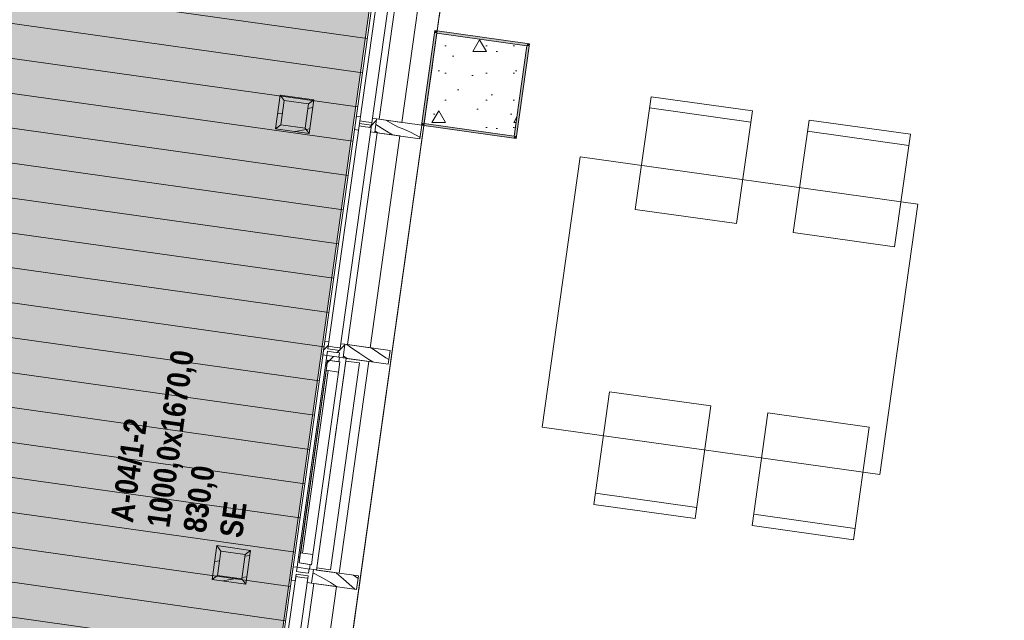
# Model space of a CAD drawing. Header units: millimetres. Extents: x 74467 to 235410, y -65 to 114857.
# Tile 234 of 256: x 121847 to 126178, y 81055 to 83695. Entities that reach past the tile are written whole.
import ezdxf
from ezdxf.enums import TextEntityAlignment as Align

# ---------------------------------------------------------------- set-up
doc = ezdxf.new("R2010")
doc.units = ezdxf.units.MM
doc.header["$MEASUREMENT"] = 0
doc.linetypes.add('Katkend topelt', pattern=[1093.611073, 529.166651, -211.666656, 141.111112, -211.666656])
doc.linetypes.add('Wipeout_Contour', pattern=[1000, 0, -1000])
for name, color, linetype in [('00 Kunstikonkursi LÜ jaoks asendi 2D', 7, 'Continuous'), ('00 Silt KLF.AR', 7, 'Continuous'), ('00 Teljed.AR', 7, 'Continuous'), ('1233 Postid.AR', 7, 'Continuous'), ('1235 Vahelaed.AR', 7, 'Continuous'), ('1245 Klaasfassaadid.AR', 7, 'Continuous'), ('1253 Terrassipostid.AR', 7, 'Continuous'), ('1253 Välisterrassid.AR', 7, 'Continuous'), ('1326 Seinapinnad.SA', 7, 'Continuous'), ('1330 Sisustus.SA', 7, 'Continuous'), ('9350 Netopind.AR', 7, 'Continuous'), ('Aken', 7, 'Continuous')]:
    doc.layers.add(name, color=color, linetype=linetype)
doc.styles.add('GENERATED_STYLE_2', font='txt', dxfattribs={"width": 0.84})
doc.styles.add('GENERATED_STYLE_3', font='txt')
pattern_1 = [(10, (0, 0), (-15.628336, 88.632695), [])]
pattern_2 = [(45, (0, 0), (-176.7767, 176.7767), []), (45, (-35.36, 35.36), (-176.7767, 176.7767), []), (45, (-70.7, 70.7), (-176.7767, 176.7767), [])]

# ---------------------------------------------------------------- blocks, each defined once
blk = doc.blocks.new('Slab_2_1', base_point=(97924.2, 91486.6))
at = {"layer": '1253 Välisterrassid.AR', "linetype": 'Continuous', "lineweight": 13, "true_color": 0xcdcecd}
h = blk.add_hatch(dxfattribs=at)
h.set_pattern_fill('Põrandalaud_0001', color=254, style=0, pattern_type=2)
h.set_pattern_definition([(352, (109408.39, 80356.21), (21.1543, 150.5207), [])])
h.paths.add_polyline_path([(97924.2, 91486.6), (94848.5, 69601.6), (97576.7, 69218.2), (100269, 88374.9), (121846.9, 85342.4), (119898.5, 71478.6), (121636.4, 71234.4), (123968.3, 87826.3)])
at = {"layer": '1253 Välisterrassid.AR', "color": 7, "linetype": 'Continuous', "lineweight": 13, "flags": 128}
blk.add_lwpolyline([(97924.2, 91486.6), (123968.3, 87826.3), (121636.4, 71234.4), (119898.5, 71478.6), (121846.9, 85342.4), (100269, 88374.9), (97576.7, 69218.2), (94848.5, 69601.6)], close=True, dxfattribs=at)
blk = doc.blocks.new('Slab_22_1', base_point=(124307.1, 88081.6))
at = {"color": 254, "linetype": 'Wipeout_Contour', "lineweight": 0, "ltscale": 742907.755518}
blk.add_wipeout([(124307.1, 88081.6), (121939.6, 71235.9), (126312.6, 71235.9), (129692.6, 71235.9), (129692.6, 87324.7)], dxfattribs=at).dxf.layer = '1235 Vahelaed.AR'
at = {"layer": '1235 Vahelaed.AR', "color": 7, "linetype": 'Continuous', "lineweight": 13, "flags": 128}
blk.add_lwpolyline([(124307.1, 88081.6), (121939.6, 71235.9), (126312.6, 71235.9), (129692.6, 71235.9), (129692.6, 83745.5)], dxfattribs=at)
blk = doc.blocks.new('Kunstiklass_PK 112_22_1', base_point=(124191.6, 87159.7))
at = {"layer": '9350 Netopind.AR', "color": 7, "linetype": 'Continuous', "lineweight": 13, "flags": 128}
blk.add_lwpolyline([(122874.6, 77888.7), (122833.6, 77595.9), (123247.4, 77595.9), (129502.6, 77595.9), (129502.6, 87149.5), (124685.3, 87826.5), (124597.6, 87202.6), (124191.6, 87259.7), (123682.2, 83635.3), (124078.3, 83579.7), (124022.7, 83183.5), (123626.5, 83239.2), (122996.8, 78758.5), (123392.9, 78702.6), (123337.2, 78306.5), (122941.1, 78362.1)], close=True, dxfattribs=at)
blk = doc.blocks.new('Column_19_1', base_point=(123116.1, 83199.9))
at = {"layer": '1253 Terrassipostid.AR', "linetype": 'Continuous', "lineweight": 13, "true_color": 0x8c8d8c}
h = blk.add_hatch(dxfattribs=at)
h.set_pattern_fill('Puit_0001', color=252, style=0, pattern_type=2)
h.set_pattern_definition(pattern_1)
h.paths.add_polyline_path([(122992.7, 83363.6), (122971.8, 83215.1), (122995.5, 83233), (123010.6, 83339.9)])
h = blk.add_hatch(dxfattribs=at)
h.set_pattern_fill('Puit_0001', color=252, style=0, pattern_type=2)
h.set_pattern_definition(pattern_1)
h.paths.add_polyline_path([(123141.2, 83342.8), (122992.7, 83363.6), (123010.6, 83339.9), (123117.5, 83324.9)])
h = blk.add_hatch(dxfattribs=at)
h.set_pattern_fill('Puit_0001', color=252, style=0, pattern_type=2)
h.set_pattern_definition(pattern_1)
h.paths.add_polyline_path([(123120.4, 83194.2), (123141.2, 83342.8), (123117.5, 83324.9), (123102.5, 83217.9)])
h = blk.add_hatch(dxfattribs=at)
h.set_pattern_fill('Puit_0001', color=252, style=0, pattern_type=2)
h.set_pattern_definition(pattern_1)
h.paths.add_polyline_path([(122971.8, 83215.1), (123120.4, 83194.2), (123102.5, 83217.9), (122995.5, 83233)])
at = {"layer": '1253 Terrassipostid.AR', "color": 7, "linetype": 'Continuous', "lineweight": 13, "flags": 128}
for points in [[(122992.7, 83363.6), (122971.8, 83215.1)], [(123141.2, 83342.8), (122992.7, 83363.6)], [(122992.7, 83363.6), (123010.6, 83339.9)], [(122995.5, 83233), (123010.6, 83339.9)], [(123010.6, 83339.9), (123117.5, 83324.9)], [(123117.5, 83324.9), (123102.5, 83217.9)], [(123141.2, 83342.8), (123117.5, 83324.9)], [(123120.4, 83194.2), (123141.2, 83342.8)], [(122971.8, 83215.1), (122995.5, 83233)], [(123102.5, 83217.9), (122995.5, 83233)], [(122971.8, 83215.1), (123120.4, 83194.2)], [(123102.5, 83217.9), (123120.4, 83194.2)]]:
    blk.add_lwpolyline(points, dxfattribs=at)
blk = doc.blocks.new('Column_21_1', base_point=(122837.8, 81219.3))
at = {"layer": '1253 Terrassipostid.AR', "linetype": 'Continuous', "lineweight": 13, "true_color": 0x8c8d8c}
h = blk.add_hatch(dxfattribs=at)
h.set_pattern_fill('Puit_0001', color=252, style=0, pattern_type=2)
h.set_pattern_definition(pattern_1)
h.paths.add_polyline_path([(122714.4, 81383.1), (122693.5, 81234.6), (122717.2, 81252.4), (122732.2, 81359.4)])
h = blk.add_hatch(dxfattribs=at)
h.set_pattern_fill('Puit_0001', color=252, style=0, pattern_type=2)
h.set_pattern_definition(pattern_1)
h.paths.add_polyline_path([(122862.9, 81362.2), (122714.4, 81383.1), (122732.2, 81359.4), (122839.2, 81344.4)])
h = blk.add_hatch(dxfattribs=at)
h.set_pattern_fill('Puit_0001', color=252, style=0, pattern_type=2)
h.set_pattern_definition(pattern_1)
h.paths.add_polyline_path([(122842, 81213.7), (122862.9, 81362.2), (122839.2, 81344.4), (122824.2, 81237.4)])
h = blk.add_hatch(dxfattribs=at)
h.set_pattern_fill('Puit_0001', color=252, style=0, pattern_type=2)
h.set_pattern_definition(pattern_1)
h.paths.add_polyline_path([(122693.5, 81234.6), (122842, 81213.7), (122824.2, 81237.4), (122717.2, 81252.4)])
at = {"layer": '1253 Terrassipostid.AR', "color": 7, "linetype": 'Continuous', "lineweight": 13, "flags": 128}
for points in [[(122714.4, 81383.1), (122693.5, 81234.6)], [(122862.9, 81362.2), (122714.4, 81383.1)], [(122714.4, 81383.1), (122732.2, 81359.4)], [(122717.2, 81252.4), (122732.2, 81359.4)], [(122732.2, 81359.4), (122839.2, 81344.4)], [(122839.2, 81344.4), (122824.2, 81237.4)], [(122862.9, 81362.2), (122839.2, 81344.4)], [(122842, 81213.7), (122862.9, 81362.2)], [(122693.5, 81234.6), (122717.2, 81252.4)], [(122824.2, 81237.4), (122717.2, 81252.4)], [(122824.2, 81237.4), (122842, 81213.7)], [(122693.5, 81234.6), (122842, 81213.7)]]:
    blk.add_lwpolyline(points, dxfattribs=at)
blk = doc.blocks.new('Wall_631_1', base_point=(124078.3, 83579.7))
at = {"layer": '1326 Seinapinnad.SA', "linetype": 'Continuous', "lineweight": 0, "true_color": 0xfefefe}
for points in [[(124032.6, 83182.2), (124088.2, 83578.3), (124078.3, 83579.7), (124022.7, 83183.5)], [(124079.7, 83589.6), (124078.3, 83579.7), (124089.6, 83588.2)], [(124078.3, 83579.7), (124088.2, 83578.3), (124089.6, 83588.2)], [(124021.3, 83173.6), (124031.2, 83172.3), (124022.7, 83183.5)], [(124032.6, 83182.2), (124022.7, 83183.5), (124031.2, 83172.3)]]:
    blk.add_hatch(color=7, dxfattribs=at).paths.add_polyline_path(points)
at = {"layer": '1326 Seinapinnad.SA', "color": 7, "linetype": 'Continuous', "lineweight": 15, "flags": 128}
for points in [[(124078.3, 83579.7), (124022.7, 83183.5)], [(124031.2, 83172.3), (124089.6, 83588.2)], [(124089.6, 83588.2), (124079.7, 83589.6)], [(124031.2, 83172.3), (124021.3, 83173.6)]]:
    blk.add_lwpolyline(points, dxfattribs=at)
blk = doc.blocks.new('Wall_632_1', base_point=(124022.7, 83183.5))
at = {"layer": '1326 Seinapinnad.SA', "linetype": 'Continuous', "lineweight": 0, "true_color": 0xfefefe}
for points in [[(123616.6, 83240.6), (123615.2, 83230.7), (123626.5, 83239.2)], [(123615.2, 83230.7), (123625.1, 83229.3), (123626.5, 83239.2)], [(123625.1, 83229.3), (124021.3, 83173.6), (124022.7, 83183.5), (123626.5, 83239.2)]]:
    blk.add_hatch(color=7, dxfattribs=at).paths.add_polyline_path(points)
at = {"layer": '1326 Seinapinnad.SA', "color": 7, "linetype": 'Continuous', "lineweight": 15, "flags": 128}
for points in [[(123615.2, 83230.7), (123616.6, 83240.6)], [(123615.2, 83230.7), (124021.3, 83173.6)], [(124022.7, 83183.5), (123626.5, 83239.2)]]:
    blk.add_lwpolyline(points, dxfattribs=at)
blk = doc.blocks.new('Wall_633_1', base_point=(124078.3, 83579.7))
at = {"layer": '1326 Seinapinnad.SA', "linetype": 'Continuous', "lineweight": 0, "true_color": 0xfefefe}
for points in [[(123673.7, 83646.8), (123672.3, 83636.9), (123682.2, 83635.5)], [(123683.6, 83645.4), (123673.7, 83646.8), (123682.2, 83635.5)], [(124079.7, 83589.6), (123683.6, 83645.4), (123682.2, 83635.5), (124078.3, 83579.7)]]:
    blk.add_hatch(color=7, dxfattribs=at).paths.add_polyline_path(points)
at = {"layer": '1326 Seinapinnad.SA', "color": 7, "linetype": 'Continuous', "lineweight": 15, "flags": 128}
for points in [[(123673.7, 83646.8), (123672.3, 83636.9)], [(124079.7, 83589.6), (123673.7, 83646.8)], [(123682.2, 83635.5), (124078.3, 83579.7)]]:
    blk.add_lwpolyline(points, dxfattribs=at)
blk = doc.blocks.new('Wall_634_1', base_point=(123682.2, 83635.5))
at = {"layer": '1326 Seinapinnad.SA', "linetype": 'Continuous', "lineweight": 0, "true_color": 0xfefefe}
blk.add_hatch(color=7, dxfattribs=at).paths.add_polyline_path([(123672.3, 83636.9), (123616.6, 83240.6), (123626.5, 83239.2), (123682.2, 83635.5)])
at = {"layer": '1326 Seinapinnad.SA', "color": 7, "linetype": 'Continuous', "lineweight": 15, "flags": 128}
for points in [[(123672.3, 83636.9), (123616.6, 83240.6)], [(123626.5, 83239.2), (123682.2, 83635.5)]]:
    blk.add_lwpolyline(points, dxfattribs=at)
blk = doc.blocks.new('Column_69_1', base_point=(123852.4, 83409.4))
at = {"layer": '1233 Postid.AR', "linetype": 'Continuous', "lineweight": 13, "true_color": 0x8c8d8c}
h = blk.add_hatch(dxfattribs=at)
h.set_pattern_fill('Betoon_0001', color=252, style=0, pattern_type=2)
h.set_pattern_definition([(0, (0, 0), (0, 623.5383), [60, -300]), (0, (180, 311.8), (0, 623.5383), [60, -300]), (60, (0, 0), (-540, 311.7692), [60, -300]), (60, (360, 0), (-540, 311.7692), [60, -300]), (120, (60, 0), (540, 311.7692), [60, -300]), (120, (420, 0), (540, 311.7692), [60, -300]), (0, (0, 60), (0, 120), [0, -120, 0, -180.00001]), (45, (60, 60), (-84.85282, 84.85282), [0, -90, 0, -150.00001])])
h.paths.add_polyline_path([(123626.5, 83239.2), (124022.7, 83183.5), (124078.3, 83579.7), (123682.2, 83635.3)])
at = {"layer": '1233 Postid.AR', "color": 7, "linetype": 'Continuous', "lineweight": 15, "flags": 128}
blk.add_lwpolyline([(123626.5, 83239.2), (124022.7, 83183.5), (124078.3, 83579.7), (123682.2, 83635.3)], close=True, dxfattribs=at)
blk = doc.blocks.new('Chair 10 24[512]_1', base_point=(125068.4, 81471.3))
at = {"layer": '1330 Sisustus.SA', "color": 253, "linetype": 'Continuous', "lineweight": 13, "true_color": 0xa5a6a4}
blk.add_line((125075.4, 81520.9), (125521, 81458.2), dxfattribs=at)
at = {"layer": '1330 Sisustus.SA', "color": 253, "linetype": 'Continuous', "lineweight": 13, "true_color": 0xa5a6a4, "flags": 128}
blk.add_lwpolyline([(125138, 81966.5), (125583.7, 81903.8), (125514.1, 81408.7), (125068.4, 81471.3)], close=True, dxfattribs=at)
blk = doc.blocks.new('Chair 10 24[513]_1', base_point=(124372.2, 81564.4))
at = {"layer": '1330 Sisustus.SA', "color": 253, "linetype": 'Continuous', "lineweight": 13, "true_color": 0xa5a6a4}
blk.add_line((124379.1, 81614), (124824.8, 81551.3), dxfattribs=at)
at = {"layer": '1330 Sisustus.SA', "color": 253, "linetype": 'Continuous', "lineweight": 13, "true_color": 0xa5a6a4, "flags": 128}
blk.add_lwpolyline([(124441.8, 82059.6), (124887.4, 81997), (124817.8, 81501.8), (124372.2, 81564.4)], close=True, dxfattribs=at)
blk = doc.blocks.new('Chair 10 24[514]_1', base_point=(125319, 83253.8))
at = {"layer": '1330 Sisustus.SA', "color": 253, "linetype": 'Continuous', "lineweight": 13, "true_color": 0xa5a6a4}
blk.add_line((125312, 83204.3), (125757.6, 83141.7), dxfattribs=at)
at = {"layer": '1330 Sisustus.SA', "color": 253, "linetype": 'Continuous', "lineweight": 13, "true_color": 0xa5a6a4, "flags": 128}
blk.add_lwpolyline([(125249.4, 82758.7), (125695, 82696.1), (125764.6, 83191.2), (125319, 83253.8)], close=True, dxfattribs=at)
blk = doc.blocks.new('Chair 10 24[515]_1', base_point=(124624, 83356.2))
at = {"layer": '1330 Sisustus.SA', "color": 253, "linetype": 'Continuous', "lineweight": 13, "true_color": 0xa5a6a4}
blk.add_line((124617, 83306.7), (125062.7, 83244.1), dxfattribs=at)
at = {"layer": '1330 Sisustus.SA', "color": 253, "linetype": 'Continuous', "lineweight": 13, "true_color": 0xa5a6a4, "flags": 128}
blk.add_lwpolyline([(124554.4, 82861.1), (125000, 82798.5), (125069.6, 83293.6), (124624, 83356.2)], close=True, dxfattribs=at)
blk = doc.blocks.new('Slab_392_1', base_point=(123241.2, 81203))
at = {"layer": '1330 Sisustus.SA', "color": 253, "linetype": 'Continuous', "lineweight": 13, "true_color": 0xa5a6a4, "flags": 128}
blk.add_lwpolyline([(123241.2, 81203), (123141.6, 81217), (123010.7, 80286.2), (123110.4, 80272.2)], close=True, dxfattribs=at)
blk = doc.blocks.new('Slab_395_1', base_point=(123383.5, 82192.2))
at = {"layer": '1330 Sisustus.SA', "color": 253, "linetype": 'Continuous', "lineweight": 13, "true_color": 0xa5a6a4, "flags": 128}
blk.add_lwpolyline([(123383.5, 82192.2), (123283.8, 82206.2), (123153, 81275.4), (123252.6, 81261.4)], close=True, dxfattribs=at)
blk = doc.blocks.new('Slab_396_1', base_point=(123342.2, 82185.9))
at = {"layer": '1330 Sisustus.SA', "color": 253, "linetype": 'Continuous', "lineweight": 13, "true_color": 0xa5a6a4, "flags": 128}
blk.add_lwpolyline([(123342.2, 82185.9), (123282.1, 82194.3), (123154.4, 81285.1), (123214.4, 81276.7)], close=True, dxfattribs=at)
blk = doc.blocks.new('Slab_397_1', base_point=(123342.2, 82185.9))
at = {"layer": '1330 Sisustus.SA', "color": 253, "linetype": 'Continuous', "lineweight": 13, "true_color": 0xa5a6a4, "flags": 128}
blk.add_lwpolyline([(123342.2, 82185.9), (123282.1, 82194.3), (123154.4, 81285.1), (123214.4, 81276.7)], close=True, dxfattribs=at)
blk = doc.blocks.new('Slab_398_1', base_point=(123519.6, 83183.6))
at = {"layer": '1330 Sisustus.SA', "color": 253, "linetype": 'Continuous', "lineweight": 13, "true_color": 0xa5a6a4, "flags": 128}
blk.add_lwpolyline([(123519.6, 83183.6), (123419.9, 83197.6), (123289.1, 82266.7), (123388.7, 82252.7)], close=True, dxfattribs=at)
blk = doc.blocks.new('Slab_399_1', base_point=(123658.7, 84173.8))
at = {"layer": '1330 Sisustus.SA', "color": 253, "linetype": 'Continuous', "lineweight": 13, "true_color": 0xa5a6a4, "flags": 128}
blk.add_lwpolyline([(123658.7, 84173.8), (123559.1, 84187.8), (123428.3, 83257), (123527.9, 83243)], close=True, dxfattribs=at)
blk = doc.blocks.new('*X3406')
at = {"layer": '1245 Klaasfassaadid.AR', "color": 7, "linetype": 'Continuous', "lineweight": 13}
for p, q in [((123452.6, 83209.4), (123413.7, 83233.9)), ((123459.9, 83251.3), (123457, 83252.9)), ((123509.6, 83223.1), (123459.9, 83251.3)), ((123414.3, 83202.9), (123409.8, 83206.2)), ((123422.1, 83197.3), (123414.3, 83202.9)), ((123487.2, 83188.1), (123452.6, 83209.4)), ((123529.9, 83216.2), (123509.6, 83223.1)), ((123549.9, 83208.3), (123529.9, 83216.2)), ((123569.3, 83199.2), (123549.9, 83208.3)), ((123588.2, 83189), (123569.3, 83199.2)), ((123606.5, 83177.8), (123588.2, 83189)), ((123607.7, 83176.9), (123606.5, 83177.8))]:
    blk.add_line(p, q, dxfattribs=at)
blk = doc.blocks.new('*X3409')
at = {"layer": '1245 Klaasfassaadid.AR', "color": 7, "linetype": 'Continuous', "lineweight": 13}
for p, q in [((123176.3, 81243), (123136.7, 81262.9)), ((123214.5, 81220.6), (123176.3, 81243)), ((123240.5, 81262.5), (123238.8, 81264)), ((123251, 81253.6), (123240.5, 81262.5)), ((123261.4, 81244.6), (123251, 81253.6)), ((123271.7, 81235.5), (123261.4, 81244.6)), ((123335.3, 81238.8), (123315.3, 81253.2)), ((123240.2, 81203.2), (123214.5, 81220.6)), ((123321.2, 81191.8), (123271.7, 81235.5))]:
    blk.add_line(p, q, dxfattribs=at)
blk = doc.blocks.new('*X3411')
at = {"layer": '1245 Klaasfassaadid.AR', "color": 7, "linetype": 'Continuous', "lineweight": 13}
for p, q in [((123303, 82255.2), (123286, 82267.2)), ((123343, 82228.1), (123303, 82255.2)), ((123458.4, 82209.2), (123393.1, 82252.1)), ((123282.6, 82208.1), (123270.8, 82216.5)), ((123284.5, 82206.8), (123282.6, 82208.1)), ((123383.4, 82201.6), (123343, 82228.1)), ((123401, 82190.4), (123383.4, 82201.6)), ((123470.6, 82201.6), (123458.4, 82209.2))]:
    blk.add_line(p, q, dxfattribs=at)
blk = doc.blocks.new('Curtain Wall_16_1')
at = {"layer": '1245 Klaasfassaadid.AR', "linetype": 'Continuous', "lineweight": 0, "true_color": 0x000000}
h = blk.add_hatch(dxfattribs=at)
h.set_pattern_fill('Alumiinium_0001', color=178, style=0, pattern_type=2)
h.set_pattern_definition(pattern_2)
h.paths.add_polyline_path([(123328.1, 83271.1), (123319.7, 83211.7), (123338.1, 83209.1), (123340.7, 83227.9), (123333.2, 83228.9), (123336.2, 83250.7), (123343.7, 83249.7), (123346.4, 83268.5)])
h = blk.add_hatch(dxfattribs=at)
h.set_pattern_fill('Alumiinium_0001', color=178, style=0, pattern_type=2)
h.set_pattern_definition(pattern_2)
h.paths.add_polyline_path([(123336.2, 83250.7), (123333.2, 83228.9), (123340.7, 83227.9), (123366.9, 83224.2), (123370, 83246), (123343.7, 83249.7)])
h = blk.add_hatch(dxfattribs=at)
h.set_pattern_fill('Alumiinium_0001', color=178, style=0, pattern_type=2)
h.set_pattern_definition(pattern_2)
h.paths.add_polyline_path([(123398.9, 83261.1), (123396.2, 83242.3), (123370, 83246), (123366.9, 83224.2), (123393.2, 83220.5), (123390.5, 83201.7), (123408.8, 83199.1), (123417.2, 83258.5)])
h = blk.add_hatch(dxfattribs=at)
h.set_pattern_fill('Alumiinium_0001', color=178, style=0, pattern_type=2)
h.set_pattern_definition(pattern_2)
h.paths.add_polyline_path([(123180.6, 82221.4), (123198.9, 82218.8), (123201.5, 82237.6), (123194, 82238.7), (123197.1, 82260.5), (123204.6, 82259.4), (123207.2, 82278.2), (123188.9, 82280.8)])
h = blk.add_hatch(dxfattribs=at)
h.set_pattern_fill('Alumiinium_0001', color=178, style=0, pattern_type=2)
h.set_pattern_definition(pattern_2)
h.paths.add_polyline_path([(123194, 82238.7), (123201.5, 82237.6), (123227.8, 82233.9), (123230.8, 82255.7), (123204.6, 82259.4), (123197.1, 82260.5)])
h = blk.add_hatch(dxfattribs=at)
h.set_pattern_fill('Alumiinium_0001', color=178, style=0, pattern_type=2)
h.set_pattern_definition(pattern_2)
h.paths.add_polyline_path([(123251.4, 82211.4), (123269.7, 82208.9), (123278, 82268.3), (123259.7, 82270.8), (123257.1, 82252), (123230.8, 82255.7), (123227.8, 82233.9), (123254, 82230.2)])
h = blk.add_hatch(dxfattribs=at)
h.set_pattern_fill('Alumiinium_0001', color=178, style=0, pattern_type=2)
h.set_pattern_definition(pattern_2)
h.paths.add_polyline_path([(123049.7, 81290.5), (123041.4, 81231.1), (123059.7, 81228.5), (123062.3, 81247.4), (123054.8, 81248.4), (123057.9, 81270.2), (123065.4, 81269.1), (123068, 81288)])
h = blk.add_hatch(dxfattribs=at)
h.set_pattern_fill('Alumiinium_0001', color=178, style=0, pattern_type=2)
h.set_pattern_definition(pattern_2)
h.paths.add_polyline_path([(123120.5, 81280.6), (123117.9, 81261.8), (123091.6, 81265.5), (123088.6, 81243.7), (123114.8, 81240), (123112.2, 81221.2), (123130.5, 81218.6), (123138.9, 81278)])
h = blk.add_hatch(dxfattribs=at)
h.set_pattern_fill('Alumiinium_0001', color=178, style=0, pattern_type=2)
h.set_pattern_definition(pattern_2)
h.paths.add_polyline_path([(123057.9, 81270.2), (123054.8, 81248.4), (123062.3, 81247.4), (123088.6, 81243.7), (123091.6, 81265.5), (123065.4, 81269.1)])
at = {"layer": '1245 Klaasfassaadid.AR', "color": 7, "linetype": 'Continuous', "lineweight": 13}
for p, q in [((123328.1, 83271.1), (123319.7, 83211.7)), ((123328.1, 83271.1), (123346.4, 83268.5)), ((123340.7, 83227.9), (123338.1, 83209.1)), ((123346.4, 83268.5), (123343.7, 83249.7)), ((123398.9, 83261.1), (123396.2, 83242.3)), ((123417.2, 83258.5), (123408.8, 83199.1)), ((123615.3, 83230.7), (123606.9, 83171.3)), ((123319.7, 83211.7), (123338.1, 83209.1)), ((123393.2, 83220.5), (123390.5, 83201.7)), ((123188.9, 82280.8), (123180.6, 82221.4)), ((123188.9, 82280.8), (123207.2, 82278.2)), ((123207.2, 82278.2), (123204.6, 82259.4)), ((123201.5, 82237.6), (123198.9, 82218.8)), ((123259.7, 82270.8), (123257.1, 82252)), ((123278, 82268.3), (123269.7, 82208.9)), ((123476.1, 82240.4), (123467.7, 82181)), ((123180.6, 82221.4), (123198.9, 82218.8)), ((123254, 82230.2), (123251.4, 82211.4)), ((123049.7, 81290.5), (123041.4, 81231.1)), ((123049.7, 81290.5), (123068, 81288)), ((123068, 81288), (123065.4, 81269.1)), ((123120.5, 81280.6), (123117.9, 81261.8)), ((123062.3, 81247.4), (123059.7, 81228.5)), ((123114.8, 81240), (123112.2, 81221.2)), ((123138.9, 81278), (123130.5, 81218.6)), ((123336.9, 81250.2), (123328.6, 81190.8)), ((123041.4, 81231.1), (123059.7, 81228.5))]:
    blk.add_line(p, q, dxfattribs=at)
at = {"layer": '1245 Klaasfassaadid.AR', "color": 7, "linetype": 'Continuous', "lineweight": 13, "flags": 128}
for points in [[(123342.2, 83238.8), (123394.7, 83231.4), (123533.9, 84221.7), (123481.4, 84229.1)], [(123203, 82248.5), (123255.5, 82241.1), (123394.7, 83231.4), (123342.2, 83238.8)], [(122924.7, 80268), (122977.2, 80260.6), (123116.4, 81250.9), (123063.9, 81258.2)]]:
    blk.add_lwpolyline(points, close=True, dxfattribs=at)
for points in [[(123340.7, 83227.9), (123366.9, 83224.2), (123393.2, 83220.5)], [(123343.7, 83249.7), (123370, 83246), (123396.2, 83242.3)], [(123398.9, 83261.1), (123417.2, 83258.5), (123615.3, 83230.7)], [(123390.5, 83201.7), (123408.8, 83199.1), (123606.9, 83171.3)], [(123201.5, 82237.6), (123227.8, 82233.9), (123254, 82230.2)], [(123204.6, 82259.4), (123230.8, 82255.7), (123257.1, 82252)], [(123259.7, 82270.8), (123278, 82268.3), (123476.1, 82240.4)], [(123251.4, 82211.4), (123269.7, 82208.9), (123467.7, 82181)], [(123120.5, 81280.6), (123138.9, 81278), (123336.9, 81250.2)], [(123062.3, 81247.4), (123088.6, 81243.7), (123114.8, 81240)], [(123065.4, 81269.1), (123091.6, 81265.5), (123117.9, 81261.8)], [(123112.2, 81221.2), (123130.5, 81218.6), (123328.6, 81190.8)]]:
    blk.add_lwpolyline(points, dxfattribs=at)
at = {"layer": '1245 Klaasfassaadid.AR', "linetype": 'Continuous', "lineweight": 0}
for name in ['*X3406', '*X3411', '*X3409']:
    blk.add_blockref(name, (0, 0), dxfattribs=at)
at = {"color": 254, "linetype": 'Wipeout_Contour', "lineweight": 0, "ltscale": 591306.948471}
blk.add_wipeout([(123082, 81351.6), (123136.5, 81344), (123249.2, 82146.1), (123194.8, 82153.7)], dxfattribs=at).dxf.layer = 'Aken'
at = {"color": 254, "linetype": 'Wipeout_Contour', "lineweight": 0, "ltscale": 591217.30316}
blk.add_wipeout([(123192.6, 82174.2), (123074.3, 81332.5), (123079.3, 81331.8), (123197.6, 82173.6)], dxfattribs=at).dxf.layer = 'Aken'
at = {"layer": 'Aken', "linetype": 'Continuous', "lineweight": 0, "true_color": 0x000000}
h = blk.add_hatch(dxfattribs=at)
h.set_pattern_fill('Alumiinium_0001', color=178, style=0, pattern_type=2)
h.set_pattern_definition(pattern_2)
h.paths.add_polyline_path([(123198.9, 82218.8), (123192.6, 82174.2), (123197.6, 82173.6), (123201, 82198.3), (123250.6, 82191.3), (123253.3, 82211.2)])
h = blk.add_hatch(dxfattribs=at)
h.set_pattern_fill('Alumiinium_0001', color=178, style=0, pattern_type=2)
h.set_pattern_definition(pattern_2)
h.paths.add_polyline_path([(123201, 82198.3), (123194.8, 82153.7), (123249.2, 82146.1), (123255.5, 82190.7)])
h = blk.add_hatch(dxfattribs=at)
h.set_pattern_fill('Alumiinium_0001', color=178, style=0, pattern_type=2)
h.set_pattern_definition(pattern_2)
h.paths.add_polyline_path([(123122.5, 81280.3), (123125.3, 81300.1), (123075.8, 81307.1), (123079.3, 81331.8), (123074.3, 81332.5), (123068, 81288)])
h = blk.add_hatch(dxfattribs=at)
h.set_pattern_fill('Alumiinium_0001', color=178, style=0, pattern_type=2)
h.set_pattern_definition(pattern_2)
h.paths.add_polyline_path([(123130.2, 81299.4), (123136.5, 81344), (123082, 81351.6), (123075.8, 81307.1)])
at = {"layer": 'Aken', "color": 7, "linetype": 'Continuous', "lineweight": 13}
for p, q in [((123194.8, 82153.7), (123082, 81351.6)), ((123136.5, 81344), (123249.2, 82146.1))]:
    blk.add_line(p, q, dxfattribs=at)
at = {"layer": 'Aken', "color": 7, "linetype": 'Continuous', "lineweight": 15}
blk.add_line((123091.9, 81350.2), (123204.7, 82152.4), dxfattribs=at)
at = {"layer": 'Aken', "color": 7, "linetype": 'Continuous', "lineweight": 15, "flags": 128}
for points in [[(123198.9, 82218.8), (123192.6, 82174.2), (123197.6, 82173.6), (123201, 82198.3), (123250.6, 82191.3), (123253.3, 82211.2)], [(123201, 82198.3), (123194.8, 82153.7), (123249.2, 82146.1), (123255.5, 82190.7)], [(123122.5, 81280.3), (123125.3, 81300.1), (123075.8, 81307.1), (123079.3, 81331.8), (123074.3, 81332.5), (123068, 81288)], [(123130.2, 81299.4), (123136.5, 81344), (123082, 81351.6), (123075.8, 81307.1)]]:
    blk.add_lwpolyline(points, close=True, dxfattribs=at)
at = {"layer": 'Aken', "color": 7, "linetype": 'Continuous', "lineweight": 13, "flags": 128}
blk.add_lwpolyline([(123192.6, 82174.2), (123074.3, 81332.5), (123079.3, 81331.8), (123197.6, 82173.6)], close=True, dxfattribs=at)
blk = doc.blocks.new('Standard grid marker_12')
at = {"layer": '00 Teljed.AR', "color": 252, "linetype": 'Katkend topelt', "lineweight": 13, "true_color": 0x8c8d8c}
blk.add_line((7649.2, 0), (54012.4, 0), dxfattribs=at)
at = {"layer": '00 Teljed.AR', "color": 252, "lineweight": 13, "true_color": 0x8c8d8c, "style": 'GENERATED_STYLE_3'}
for tag, p in [('AC_MarkerText_1_0', (-55.7, -25.4)), ('AC_MarkerText_1_1', (62005.9, -25.4))]:
    blk.add_attdef(tag, text='', height=200, rotation=278, dxfattribs=at).set_placement(p, align=Align.TOP_CENTER)
blk = doc.blocks.new('Dining Table 01 24[749]_1', base_point=(125797.1, 82883.7))
at = {"layer": '1330 Sisustus.SA', "color": 253, "linetype": 'Continuous', "lineweight": 13, "true_color": 0xa5a6a4}
for p, q in [((124311.7, 83092.4), (124144.7, 81904.1)), ((125797.1, 82883.7), (124311.7, 83092.4)), ((125630.1, 81695.4), (125797.1, 82883.7)), ((124144.7, 81904.1), (125630.1, 81695.4))]:
    blk.add_line(p, q, dxfattribs=at)
at = {"layer": '1330 Sisustus.SA', "color": 253, "linetype": 'Continuous', "lineweight": 13, "true_color": 0xa5a6a4, "flags": 128}
blk.add_lwpolyline([(125797.1, 82883.7), (124311.7, 83092.4), (124144.7, 81904.1), (125630.1, 81695.4)], close=True, dxfattribs=at)

msp = doc.modelspace()

# ---------------------------------------------------------------- block references
at = {"layer": '1253 Välisterrassid.AR', "color": 7, "linetype": 'Continuous', "lineweight": 13}
msp.add_blockref('Slab_2_1', (97924.2, 91486.6), dxfattribs=at)

# ---------------------------------------------------------------- next in the draw order: block references
at = {"layer": '1235 Vahelaed.AR', "color": 7, "linetype": 'Continuous', "lineweight": 13}
msp.add_blockref('Slab_22_1', (124307.1, 88081.6), dxfattribs=at)

# ---------------------------------------------------------------- next in the draw order: block references
at = {"layer": '1253 Terrassipostid.AR', "color": 7, "lineweight": 15}
msp.add_blockref('Column_21_1', (122837.8, 81219.3), dxfattribs=at)
at = {"layer": '1330 Sisustus.SA', "color": 253, "linetype": 'Continuous', "lineweight": 13, "true_color": 0xa5a6a4}
msp.add_blockref('Slab_392_1', (123241.2, 81203), dxfattribs=at)

# ---------------------------------------------------------------- next in the draw order: wipeouts: each hides what was drawn before it
at = {"color": 254, "linetype": 'Wipeout_Contour', "lineweight": 0, "ltscale": 1106957.325690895}
msp.add_wipeout([(86371.6, 105811.4), (85252, 103464.9), (118693.5, 103518.1), (139774.1, 103480.6), (139783.7, 82997), (142852.8, 81554), (142830.8, 105959.2)], dxfattribs=at).dxf.layer = '00 Kunstikonkursi LÜ jaoks asendi 2D'

# ---------------------------------------------------------------- next in the draw order: hatches: boundary and pattern name
at = {"layer": '00 Kunstikonkursi LÜ jaoks asendi 2D', "linetype": 'Continuous', "lineweight": 0, "true_color": 0x161513}
msp.add_hatch(color=168, dxfattribs=at).paths.add_polyline_path([(78643.2, 56207.4), (97573.7, 69203.1), (100257, 88361.1), (121836.4, 85338.7), (119894.5, 71474), (121631.9, 71230), (123957.8, 87832), (97910.8, 91471.6), (94845.4, 69585.2), (80740.1, 71575.3)])

# ---------------------------------------------------------------- next in the draw order: linework, layer by layer
at = {"layer": '00 Kunstikonkursi LÜ jaoks asendi 2D', "color": 7, "linetype": 'Continuous', "lineweight": 13, "flags": 128}
msp.add_lwpolyline([(85212.3, 103505.9), (80740.1, 71575.3), (94839, 69600.8), (97910.8, 91471.6), (123957.8, 87832), (121631.9, 71230), (139853.7, 71250.7), (139838.5, 103531.6)], close=True, dxfattribs=at)
at = {"layer": '9350 Netopind.AR', "color": 253, "linetype": 'Continuous', "lineweight": 0, "true_color": 0xbbb393, "flags": 128}
msp.add_lwpolyline([(122874.6, 77888.7), (122833.6, 77595.9), (123247.4, 77595.9), (129502.6, 77595.9), (129502.6, 87149.5), (124685.3, 87826.5), (124597.6, 87202.6), (124191.6, 87259.7), (123682.2, 83635.3), (124078.3, 83579.7), (124022.7, 83183.5), (123626.5, 83239.2), (122996.8, 78758.5), (123392.9, 78702.6), (123337.2, 78306.5), (122941.1, 78362.1)], close=True, dxfattribs=at)

# ---------------------------------------------------------------- next in the draw order: block references
at = {"layer": '1233 Postid.AR', "color": 7, "lineweight": 15}
msp.add_blockref('Column_69_1', (123852.4, 83409.4), dxfattribs=at)
at = {"layer": '1253 Terrassipostid.AR', "color": 7, "lineweight": 15}
msp.add_blockref('Column_19_1', (123116.1, 83199.9), dxfattribs=at)
at = {"layer": '1326 Seinapinnad.SA', "color": 7, "lineweight": 15}
for name, p in [('Wall_634_1', (123682.2, 83635.5)), ('Wall_633_1', (124078.3, 83579.7)), ('Wall_631_1', (124078.3, 83579.7)), ('Wall_632_1', (124022.7, 83183.5))]:
    msp.add_blockref(name, p, dxfattribs=at)
at = {"layer": '1330 Sisustus.SA', "color": 253, "linetype": 'Continuous', "lineweight": 13, "true_color": 0xa5a6a4}
for name, p in [('Slab_399_1', (123658.7, 84173.8)), ('Chair 10 24[515]_1', (124624, 83356.2)), ('Chair 10 24[514]_1', (125319, 83253.8)), ('Slab_398_1', (123519.6, 83183.6)), ('Slab_395_1', (123383.5, 82192.2)), ('Slab_396_1', (123342.2, 82185.9)), ('Slab_397_1', (123342.2, 82185.9)), ('Chair 10 24[513]_1', (124372.2, 81564.4)), ('Chair 10 24[512]_1', (125068.4, 81471.3))]:
    msp.add_blockref(name, p, dxfattribs=at)
at = {"layer": '9350 Netopind.AR', "color": 12, "linetype": 'Continuous', "lineweight": 13, "true_color": 0xdf0000}
msp.add_blockref('Kunstiklass_PK 112_22_1', (124191.6, 87159.7), dxfattribs=at)

# ---------------------------------------------------------------- next in the draw order: texts
at = {"layer": '00 Silt KLF.AR', "color": 7, "linetype": 'Continuous', "lineweight": 13, "insert": (122826, 81413.4), "char_height": 100.004, "attachment_point": 7, "rotation": 82, "line_spacing_factor": 0.967945, "style": 'GENERATED_STYLE_2'}
msp.add_mtext('\\A1;{\\pql;\\fArial|b1|i0|c0|p34;A-04/1-2\\P\\pql;\\fArial|b1|i0|c0|p34;\\H0.999963x;1000,0x1670,0\\P\\pql;\\fArial|b1|i0|c0|p34;830,0\\P\\pql;\\fArial|b1|i0|c0|p34;SE}', dxfattribs=at)

# ---------------------------------------------------------------- next in the draw order: block references
at = {"layer": '1245 Klaasfassaadid.AR', "linetype": 'Continuous', "lineweight": 0}
msp.add_blockref('Curtain Wall_16_1', (0, 0), dxfattribs=at)

# ---------------------------------------------------------------- next in the draw order: block references
at = {"layer": '00 Teljed.AR', "color": 7, "linetype": 'Continuous', "lineweight": 13, "zscale": 1000, "rotation": 82.0000000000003}
msp.add_blockref('Standard grid marker_12', (118517.9, 46889.6), dxfattribs=at)
at = {"layer": '1330 Sisustus.SA', "color": 253, "linetype": 'Continuous', "lineweight": 13, "true_color": 0xa5a6a4}
msp.add_blockref('Dining Table 01 24[749]_1', (125797.1, 82883.7), dxfattribs=at)

doc.saveas('drawing.dxf')
